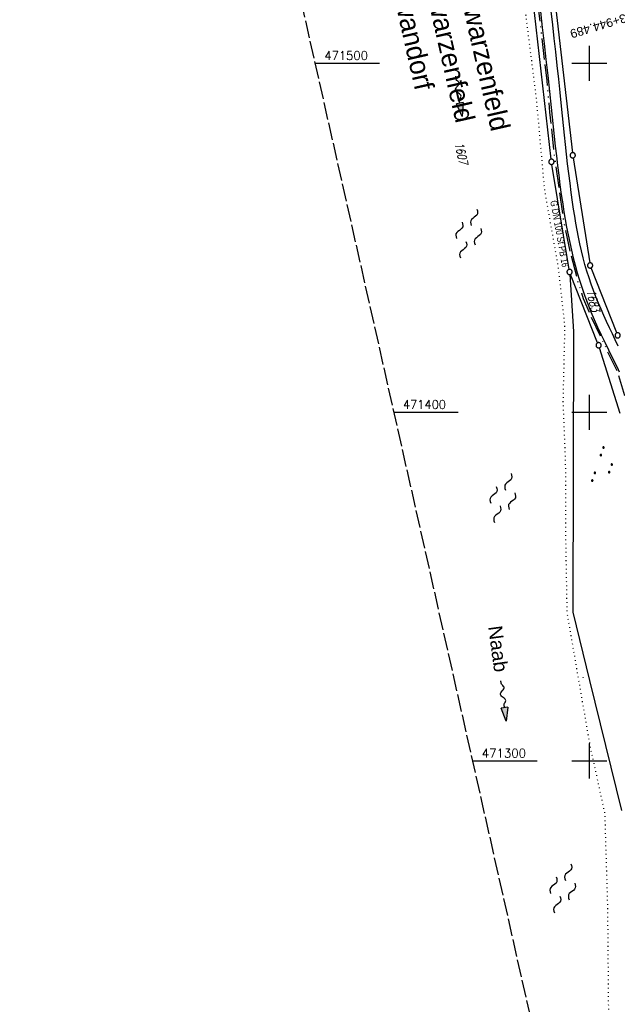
# Model space of a CAD drawing. Extents: x 510737 to 511220, y 470973 to 471938.
# Tile 8 of 25: x 510737 to 510908, y 471230 to 471513. Entities that reach past the tile are written whole.
import ezdxf
from ezdxf.enums import TextEntityAlignment as Align

# ---------------------------------------------------------------- set-up
doc = ezdxf.new("R2010")
doc.units = 0
doc.header["$LTSCALE"] = 10
doc.header["$MEASUREMENT"] = 0
for name, pattern in [('ACAD_ISO13W100', [37, 12, -3, 12, -3, 0.5, -3, 0.5, -3]), ('LT00', [0]), ('LT14', [0.6, 0.5, -0.1]), ('PUNKTX2_STR', [0.6, 0.1, -0.5])]:
    doc.linetypes.add(name, pattern=pattern)
doc.layers.get('0').update_dxf_attribs({"linetype": 'LT00'})
for name, color, linetype in [('--FLIEßRICHTPFEIL', 180, 'Continuous'), ('--WASSER_GRENZE', 180, 'PUNKTX2_STR'), ('--WASSER_NUTZUNG', 180, 'Continuous'), ('-EL-020', 250, 'LT00'), ('DFK_FLUR_NR', 250, 'LT00'), ('DFK_GZPKT', 250, 'LT00'), ('DFK_KATASTER', 250, 'LT00'), ('DFK_NUTZUNG', 250, 'LT00'), ('DFK_TOPO-SYM', 252, 'LT00'), ('GASLTG', 250, 'ACAD_ISO13W100'), ('GASLTG_TEXT', 250, 'Continuous'), ('GEWÄSSERNAME', 255, 'Continuous'), ('GRENZNAME', 250, 'Continuous'), ('V95_AFBR_BAB', 250, 'LT00'), ('V95_RASTER', 250, 'LT00')]:
    doc.layers.add(name, color=color, linetype=linetype)
doc.layers.add('-BLATT_95-RAND', color=7, linetype='LT14', plot=False)
doc.styles.add('Arial', font='ARIAL.TTF')
doc.styles.add('Beschrift', font='ARIAL.TTF')
doc.styles.get("Standard").update_dxf_attribs({"font": 'romans.shx'})
doc.styles.add('UNIR-H', font='unir_h.shx', dxfattribs={"width": 0.8})
doc.styles.add('Versorgungsltg', font='ARIAL.TTF', dxfattribs={"width": 0.8, "height": 2})

# ---------------------------------------------------------------- blocks, each defined once
blk = doc.blocks.new('SYMB7301')
at = {"color": 0, "linetype": 'ByBlock'}
for p, q in [((-0.128693, 0), (0, 0.128693)), ((0, -0.128693), (-0.128693, 0)), ((0, 0.128693), (0.128693, 0)), ((0.128693, 0), (0, -0.128693)), ((0.000059, -0.009738), (0.000059, 0.009897)), ((-0.00901, -0.004339), (-0.002225, -0.009749))]:
    blk.add_line(p, q, dxfattribs=at)
for points in [[(-0.002225, 0.009749), (-0.00901, 0.004339), (-0.00901, -0.004339)], [(0.01, 0), (0.006235, 0.007818), (-0.002225, 0.009749)], [(-0.002225, -0.009749), (0.006235, -0.007818), (0.01, 0)]]:
    blk.add_lwpolyline(points, dxfattribs=at)
blk = doc.blocks.new('SYMB7010')
at = {"color": 0, "linetype": 'ByBlock'}
for points in [[(-0.031408, 0.499213), (-0.093728, 0.49134), (-0.15457, 0.475719), (-0.212975, 0.452595), (-0.268021, 0.422333), (-0.31884, 0.385411), (-0.36463, 0.342411), (-0.40467, 0.29401), (-0.438329, 0.240973), (-0.465074, 0.184136), (-0.484486, 0.124395), (-0.496256, 0.062692), (-0.5002, 0)], [(-0.5002, 0), (-0.496256, -0.062692), (-0.484486, -0.124395), (-0.465075, -0.184136), (-0.438329, -0.240973), (-0.404671, -0.29401), (-0.36463, -0.342411), (-0.31884, -0.385411), (-0.268021, -0.422333), (-0.212975, -0.452595), (-0.154571, -0.475719), (-0.093728, -0.49134), (-0.031408, -0.499213), (0.031408, -0.499213)], [(0.5002, 0), (0.496256, 0.062692), (0.484485, 0.124395), (0.465074, 0.184136), (0.438329, 0.240973), (0.40467, 0.29401), (0.36463, 0.342411), (0.31884, 0.385411), (0.268021, 0.422333), (0.212975, 0.452595), (0.15457, 0.475719), (0.093728, 0.49134), (0.031408, 0.499213), (-0.031408, 0.499213)], [(0.031408, -0.499213), (0.093728, -0.491341), (0.15457, -0.475719), (0.212975, -0.452595), (0.268021, -0.422333), (0.31884, -0.385411), (0.36463, -0.342411), (0.404671, -0.294011), (0.438329, -0.240974), (0.465075, -0.184136), (0.484486, -0.124395), (0.496256, -0.062692), (0.500201, 0)]]:
    blk.add_lwpolyline(points, dxfattribs=at)
blk = doc.blocks.new('SYMB7250')
at = {"color": 0, "linetype": 'ByBlock'}
for points in [[(-0.25, 0.28), (-0.208333, 0.308889), (-0.166667, 0.331111), (-0.125, 0.34), (-0.083333, 0.331111), (-0.041667, 0.308889), (0, 0.28)], [(-0.74, 0), (-0.698333, 0.028889), (-0.656667, 0.051111), (-0.615, 0.06), (-0.573333, 0.051111), (-0.531667, 0.028889), (-0.49, 0)], [(-0.49, 0), (-0.448333, -0.028889), (-0.406667, -0.051111), (-0.365, -0.06), (-0.323333, -0.051111), (-0.281667, -0.028889), (-0.24, 0)], [(0, 0.28), (0.041667, 0.251111), (0.083333, 0.228889), (0.125, 0.22), (0.166667, 0.228889), (0.208333, 0.251111), (0.25, 0.28)], [(0.24, 0), (0.281667, 0.028889), (0.323333, 0.051111), (0.365, 0.06), (0.406667, 0.051111), (0.448333, 0.028889), (0.49, 0)], [(0.49, 0), (0.531667, -0.028889), (0.573333, -0.051111), (0.615, -0.06), (0.656667, -0.051111), (0.698333, -0.028889), (0.74, 0)], [(-0.25, -0.28), (-0.208333, -0.251111), (-0.166667, -0.228889), (-0.125, -0.22), (-0.083333, -0.228889), (-0.041667, -0.251111), (0, -0.28)], [(0, -0.28), (0.041667, -0.308889), (0.083333, -0.331111), (0.125, -0.34), (0.166667, -0.331111), (0.208333, -0.308889), (0.25, -0.28)]]:
    blk.add_lwpolyline(points, dxfattribs=at)
blk = doc.blocks.new('FLIEßRICHTPFEIL')
at = {"layer": '--FLIEßRICHTPFEIL'}
blk.add_hatch(color=256, dxfattribs=at).paths.add_polyline_path([(-1.95, 0.4875), (-1.95, -0.4875), (0, 0)])
for p, q in [((-1.95, 0.4875), (-1.95, -0.4875)), ((-1.95, 0.4875), (0, 0)), ((0, 0), (-1.95, -0.4875))]:
    blk.add_line(p, q, dxfattribs=at)
at = {"layer": '--FLIEßRICHTPFEIL', "start_tangent": (-1, 0), "end_tangent": (-1, 0)}
blk.add_spline([(-1.95, 0), (-2.4375, 0), (-2.925, 0.325), (-3.4125, 0), (-3.9, -0.325), (-4.3875, 0), (-4.875, 0.325), (-5.3625, 0), (-5.85, 0)], degree=3, dxfattribs=at)
blk = doc.blocks.new('SYMB7111')
at = {"color": 0, "linetype": 'ByBlock'}
for p, q in [((-0.13, 0.202919), (-0.13, 0.177081)), ((-0.125, 0.172895), (-0.125, 0.207105)), ((-0.12, 0.209164), (-0.12, 0.170836)), ((-0.115, 0.170204), (-0.115, 0.209796)), ((-0.11, 0.209164), (-0.11, 0.170836)), ((-0.105, 0.172895), (-0.105, 0.207105)), ((-0.1, 0.202919), (-0.1, 0.177081)), ((-0.095, 0.189874), (-0.095, 0.190146)), ((0.1, 0.202919), (0.1, 0.177081)), ((0.105, 0.172895), (0.105, 0.207105)), ((0.11, 0.209164), (0.11, 0.170836)), ((0.115, 0.170204), (0.115, 0.209796)), ((0.12, 0.209164), (0.12, 0.170836)), ((0.125, 0.172895), (0.125, 0.207105)), ((0.13, 0.202919), (0.13, 0.177081)), ((0.135, 0.189874), (0.135, 0.190146)), ((-0.515, -0.177081), (-0.515, -0.202919)), ((-0.51, -0.207105), (-0.51, -0.172895)), ((-0.505, -0.170836), (-0.505, -0.209164)), ((-0.5, -0.209796), (-0.5, -0.170204)), ((-0.495, -0.170836), (-0.495, -0.209164)), ((-0.49, -0.207105), (-0.49, -0.172895)), ((-0.485, -0.177081), (-0.485, -0.202919)), ((-0.48, -0.190126), (-0.48, -0.189854)), ((-0.285, -0.177081), (-0.285, -0.202919)), ((-0.28, -0.207105), (-0.28, -0.172895)), ((-0.275, -0.170836), (-0.275, -0.209164)), ((-0.27, -0.209796), (-0.27, -0.170204)), ((-0.265, -0.170836), (-0.265, -0.209164)), ((-0.26, -0.207105), (-0.26, -0.172895)), ((-0.255, -0.177081), (-0.255, -0.202919)), ((-0.25, -0.190126), (-0.25, -0.189854)), ((0.255, -0.177081), (0.255, -0.202919)), ((0.26, -0.207105), (0.26, -0.172895)), ((0.265, -0.170836), (0.265, -0.209164)), ((0.27, -0.209796), (0.27, -0.170204)), ((0.275, -0.170836), (0.275, -0.209164)), ((0.28, -0.207105), (0.28, -0.172895)), ((0.285, -0.177081), (0.285, -0.202919)), ((0.29, -0.190126), (0.29, -0.189854)), ((0.485, -0.177081), (0.485, -0.202919)), ((0.49, -0.207105), (0.49, -0.172895)), ((0.495, -0.170836), (0.495, -0.209164)), ((0.5, -0.209796), (0.5, -0.170204)), ((0.505, -0.170836), (0.505, -0.209164)), ((0.51, -0.207105), (0.51, -0.172895)), ((0.515, -0.177081), (0.515, -0.202919)), ((0.52, -0.190126), (0.52, -0.189854))]:
    blk.add_line(p, q, dxfattribs=at)
for points in [[(-0.095, 0.19), (-0.096981, 0.198678), (-0.10253, 0.205637), (-0.11055, 0.209499), (-0.11945, 0.209499), (-0.12747, 0.205637), (-0.133019, 0.198678), (-0.135, 0.19), (-0.133019, 0.181322), (-0.12747, 0.174363), (-0.11945, 0.170501), (-0.11055, 0.170501), (-0.10253, 0.174363), (-0.096981, 0.181322), (-0.095, 0.19)], [(0.135, 0.19), (0.133019, 0.198678), (0.12747, 0.205637), (0.11945, 0.209499), (0.11055, 0.209499), (0.10253, 0.205637), (0.096981, 0.198678), (0.095, 0.19), (0.096981, 0.181322), (0.10253, 0.174363), (0.11055, 0.170501), (0.11945, 0.170501), (0.12747, 0.174363), (0.133019, 0.181322), (0.135, 0.19)], [(-0.48, -0.19), (-0.481981, -0.181322), (-0.48753, -0.174363), (-0.49555, -0.170501), (-0.50445, -0.170501), (-0.51247, -0.174363), (-0.518019, -0.181322), (-0.52, -0.19), (-0.518019, -0.198678), (-0.51247, -0.205637), (-0.50445, -0.209499), (-0.49555, -0.209499), (-0.48753, -0.205637), (-0.481981, -0.198678), (-0.48, -0.19)], [(-0.25, -0.19), (-0.251981, -0.181322), (-0.25753, -0.174363), (-0.26555, -0.170501), (-0.27445, -0.170501), (-0.28247, -0.174363), (-0.288019, -0.181322), (-0.29, -0.19), (-0.288019, -0.198678), (-0.28247, -0.205637), (-0.27445, -0.209499), (-0.26555, -0.209499), (-0.25753, -0.205637), (-0.251981, -0.198678), (-0.25, -0.19)], [(0.29, -0.19), (0.288019, -0.181322), (0.28247, -0.174363), (0.27445, -0.170501), (0.26555, -0.170501), (0.25753, -0.174363), (0.251981, -0.181322), (0.25, -0.19), (0.251981, -0.198678), (0.25753, -0.205637), (0.26555, -0.209499), (0.27445, -0.209499), (0.28247, -0.205637), (0.288019, -0.198678), (0.29, -0.19)], [(0.52, -0.19), (0.518019, -0.181322), (0.51247, -0.174363), (0.50445, -0.170501), (0.49555, -0.170501), (0.48753, -0.174363), (0.481981, -0.181322), (0.48, -0.19), (0.481981, -0.198678), (0.48753, -0.205637), (0.49555, -0.209499), (0.50445, -0.209499), (0.51247, -0.205637), (0.518019, -0.198678), (0.52, -0.19)]]:
    blk.add_lwpolyline(points, dxfattribs=at)

msp = doc.modelspace()

# ---------------------------------------------------------------- linework, layer by layer
at = {"layer": '--WASSER_GRENZE', "ltscale": 0.2, "flags": 128}
msp.add_lwpolyline([(510858.5, 471686.8), (510856.88, 471676.24), (510858.17, 471653.61), (510863.18, 471636.87), (510868.2, 471613.86), (510871.97, 471592.48), (510875.55, 471569.36), (510878.26, 471545.28), (510881.63, 471514.67), (510884.74, 471490), (510887.1, 471463.78), (510891.01, 471441.7), (510892.91, 471424.73), (510892.42, 471403.07), (510893.1, 471385.72), (510893.2, 471362.03), (510893.55, 471342.52), (510900.14, 471304.41), (510904.38, 471285.03), (510905.19, 471258.11), (510905.54, 471217.24), (510904.36, 471192.06), (510897.73, 471161.58)], dxfattribs=at)
at = {"layer": '-BLATT_95-RAND'}
msp.add_lwpolyline([(510736.69, 471875.13), (510940.32, 470972.83), (511220.28, 471036.01), (511016.64, 471938.32), (510736.69, 471875.13)], dxfattribs=at)
at = {"layer": 'DFK_KATASTER'}
for p, q in [((510887.12, 471543.54), (510895.14, 471474.4)), ((510889.04, 471472.55), (510881.04, 471542.71)), ((510895.35, 471472.92), (510900.09, 471442.83)), ((510894.2, 471440.95), (510889.24, 471471.06)), ((510894.37, 471439.46), (510895.46, 471423.13)), ((510902.37, 471419.91), (510894.6, 471439.51)), ((510907.84, 471422.74), (510900.49, 471441.39)), ((510895.46, 471423.13), (510895.22, 471342.73)), ((510908.83, 471399.65), (510902.88, 471418.49)), ((510895.22, 471342.73), (510900.06, 471323.13)), ((510900.06, 471323.13), (510909.25, 471285.8))]:
    msp.add_line(p, q, dxfattribs=at)
at = {"layer": 'GASLTG', "ltscale": 0.05, "flags": 128}
msp.add_lwpolyline([(510965.32, 470978.47), (510963.04, 470987.52), (510958.9, 471003.95), (510955.49, 471017.71), (510952.71, 471029.57), (510949.12, 471043.32), (510947.11, 471049.65), (510945.47, 471054.35), (510943.23, 471059.89), (510941.57, 471063.44), (510935.07, 471076.84), (510929.46, 471087.43), (510924.03, 471097.17), (510920.63, 471102.92), (510918.34, 471107.02), (510915.79, 471111.7), (510910.96, 471120.83), (510912.32, 471123.08), (510917.24, 471131.31), (510922.37, 471141.78), (510927.85, 471155.36), (510932.26, 471168.96), (510933.53, 471173.87), (510935.44, 471185.47), (510935.73, 471195.31), (510935.31, 471202.83), (510933.43, 471223.77), (510931.94, 471235.74), (510929.25, 471258.51), (510929.25, 471258.51), (510925.81, 471285.73), (510922.77, 471311.04), (510920.61, 471328.91), (510919.25, 471339.83), (510916.05, 471365.82), (510916.05, 471365.82), (510915.03, 471373.83), (510915.02, 471373.93), (510913.43, 471389.38), (510913.23, 471391.37), (510912.23, 471398.07), (510908.11, 471411.44), (510900.34, 471427.73), (510898.31, 471432.55), (510896.81, 471437.11), (510894.09, 471447.99), (510892.65, 471455.06), (510890.05, 471473.48), (510888.69, 471486.01), (510887.86, 471495.05), (510886.05, 471510.71), (510883.64, 471529.86), (510881.08, 471548.71), (510879.22, 471564.32), (510877.29, 471580.36), (510875.58, 471601.31), (510874.02, 471612.33), (510872.42, 471620.73), (510869.82, 471631.46), (510866.47, 471642.47), (510864.43, 471650.69), (510863.21, 471657.09), (510862.93, 471664.8), (510863.08, 471672.09), (510864.2, 471678.59), (510865.31, 471681.47), (510867.01, 471686.48), (510873.32, 471699.46), (510875.52, 471705.96), (510877.51, 471713.97), (510878.5, 471721.02), (510878.92, 471729.8), (510878.2, 471738.28), (510875.95, 471752.14), (510872.54, 471766.7), (510869.78, 471780.52), (510865.37, 471797.42), (510861.12, 471810.98), (510858.56, 471818.8), (510854.88, 471827.36), (510845.16, 471847.74), (510833.55, 471870.29), (510821.46, 471894.27)], dxfattribs=at)
at = {"layer": 'V95_AFBR_BAB'}
for points in [[(510885.96, 471514.87), (510886.51, 471510.3), (510887.04, 471505.72), (510887.56, 471501.14), (510888.06, 471496.57), (510888.56, 471491.99), (510889.04, 471487.41), (510889.33, 471484.63), (510889.63, 471481.86), (510889.92, 471479.09), (510890.22, 471476.31), (510890.53, 471473.54), (510890.86, 471470.77), (510891.2, 471468), (510891.56, 471465.24), (510891.94, 471462.47), (510892.35, 471459.71), (510892.7, 471457.49), (510893.07, 471455.27), (510893.47, 471453.06), (510893.89, 471450.85), (510894.35, 471448.66), (510894.84, 471446.47), (510895.36, 471444.28), (510895.92, 471442.12), (510896.53, 471439.96), (510897.18, 471437.82), (510897.93, 471435.54), (510898.72, 471433.28), (510899.57, 471431.04), (510900.46, 471428.82), (510901.39, 471426.61), (510902.36, 471424.41), (510903.36, 471422.23), (510904.39, 471420.06), (510905.45, 471417.9), (510906.07, 471416.65), (510906.7, 471415.39), (510907.33, 471414.14), (510907.95, 471412.89), (510908.55, 471411.63)], [(510908.28, 471418.99), (510907.43, 471420.74), (510906.6, 471422.49), (510905.77, 471424.24), (510904.95, 471425.99), (510904.15, 471427.75), (510903.36, 471429.52), (510902.61, 471431.3), (510901.88, 471433.08), (510901.18, 471434.88), (510900.52, 471436.69), (510899.89, 471438.51), (510899.29, 471440.43), (510898.73, 471442.36), (510898.21, 471444.31), (510897.73, 471446.27), (510897.29, 471448.24), (510896.88, 471450.22), (510896.5, 471452.21), (510896.14, 471454.2), (510895.81, 471456.2), (510895.49, 471458.2), (510895.2, 471460.2), (510894.81, 471462.95), (510894.45, 471465.71), (510894.1, 471468.46), (510893.77, 471471.21), (510893.46, 471473.97), (510893.16, 471476.72), (510892.87, 471479.48), (510892.58, 471482.23), (510892.3, 471484.99), (510892.01, 471487.74), (510891.61, 471491.63), (510891.21, 471495.52), (510890.79, 471499.4), (510890.37, 471503.29), (510889.93, 471507.17), (510889.48, 471511.06), (510889.01, 471514.94)]]:
    msp.add_lwpolyline(points, dxfattribs=at)
at = {"layer": 'V95_RASTER'}
for p, q in [((510900, 471495), (510900, 471505)), ((510839.85, 471500), (510821.35, 471500)), ((510905, 471500), (510895, 471500)), ((510900, 471395), (510900, 471405)), ((510843.92, 471400), (510862.42, 471400)), ((510895, 471400), (510905, 471400)), ((510900, 471295), (510900, 471305)), ((510884.99, 471300), (510866.49, 471300)), ((510905, 471300), (510895, 471300))]:
    msp.add_line(p, q, dxfattribs=at)

# ---------------------------------------------------------------- block references
at = {"layer": '--FLIEßRICHTPFEIL', "zscale": 2}
for p, xscale, yscale, rotation in [((510863.49, 471484.76), 1.999999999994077, 2.000000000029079, 278.8907001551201), ((510876.18, 471311.44), 1.999999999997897, 2.000000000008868, 277.5620544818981)]:
    msp.add_blockref('FLIEßRICHTPFEIL', p, dxfattribs=dict(at, xscale=xscale, yscale=yscale, rotation=rotation))
at = {"layer": '--WASSER_NUTZUNG', "xscale": 9.999999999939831, "yscale": 10.00000000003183, "zscale": 10, "rotation": 251.2882999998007}
for p in [(510865.38, 471451.24), (510875.16, 471375.4), (510892.34, 471263.52)]:
    msp.add_blockref('SYMB7250', p, dxfattribs=at)
at = {"layer": 'DFK_GZPKT', "xscale": 1.499999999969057, "yscale": 1.5, "zscale": 1.5, "rotation": 251.2881100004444}
for p in [(510895.23, 471473.66), (510889.12, 471471.8), (510900.21, 471442.09), (510894.32, 471440.21), (510908.11, 471422.04), (510902.65, 471419.21)]:
    msp.add_blockref('SYMB7010', p, dxfattribs=at)
at = {"layer": 'DFK_NUTZUNG', "xscale": 10, "yscale": 10, "zscale": 10, "rotation": 251.28826}
msp.add_blockref('SYMB7111', (510904.24, 471384.54), dxfattribs=at)
at = {"layer": 'DFK_TOPO-SYM', "xscale": 0.1, "yscale": 0.1, "zscale": 0.1, "rotation": 359.99968}
msp.add_blockref('SYMB7301', (510898.21, 471323.91), dxfattribs=at)

# ---------------------------------------------------------------- texts
at = {"layer": '-EL-020', "style": 'Arial'}
msp.add_text(' km 153+944.489', height=2.5, rotation=-163.4571, dxfattribs=at).set_placement((510920.2, 471517.27))
at = {"layer": 'DFK_FLUR_NR', "oblique": 13.754, "width": 0.75}
for s, p in [('1607', (510861.36, 471477.11)), ('1683', (510899.16, 471434.89))]:
    msp.add_text(s, height=2.5, rotation=282.7179, dxfattribs=at).set_placement(p)
at = {"layer": 'GASLTG_TEXT', "style": 'Versorgungsltg', "width": 0.8}
msp.add_text('G DN 100 St PB 16', height=2, rotation=280.1141, dxfattribs=at).set_placement((510890.48, 471451), align=Align.CENTER)
at = {"layer": 'GEWÄSSERNAME', "style": 'Beschrift'}
msp.add_text('Naab', height=4, rotation=277.6576, dxfattribs=at).set_placement((510870.97, 471338.54))
at = {"layer": 'GRENZNAME', "insert": (510856.99, 471571.56), "char_height": 5.6, "width": 100.22, "attachment_point": 1, "rotation": 282.7179, "style": 'UNIR-H'}
msp.add_mtext('{\\W1;Gemarkung: Schwarzenfeld\\PGemeinde: Schwarzenfeld\\PLandkreis: Schwandorf}', dxfattribs=at)
at = {"layer": 'V95_RASTER'}
for s, width, p in [(' 471500', 0.972, (510822.35, 471501)), (' 471400', 0.958, (510844.92, 471401)), (' 471300', 0.983, (510867.49, 471301))]:
    msp.add_text(s, height=2.5, rotation=359.9998, dxfattribs=dict(at, width=width)).set_placement(p)

doc.saveas('drawing.dxf')
